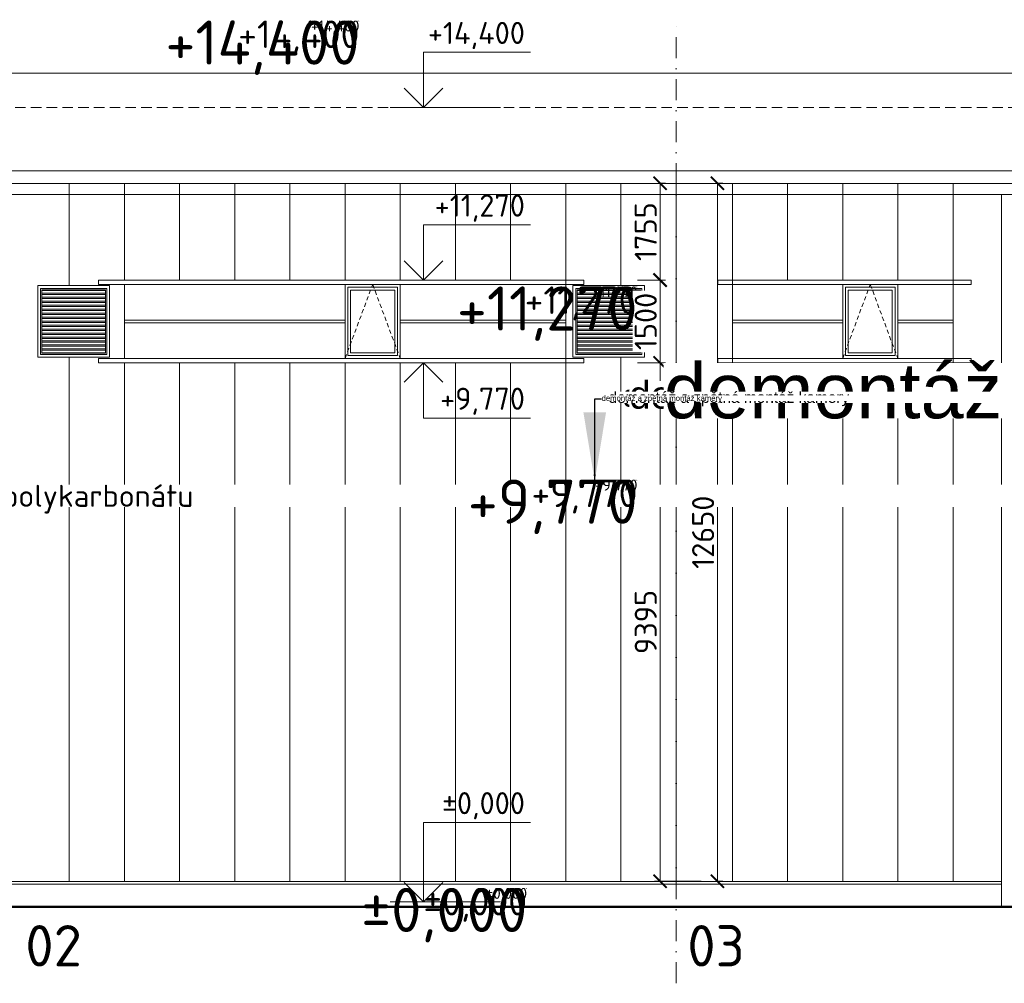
# Model space of a CAD drawing. Header units: millimetres. Extents: x -15830 to 4680139, y -28864 to 2281735.
# Tile 131 of 256: x 226030 to 243879, y 5738 to 23202. Entities that reach past the tile are written whole.
import ezdxf
from ezdxf import colors
from ezdxf.entities.mleader import LeaderData, LeaderLine
from ezdxf.enums import TextEntityAlignment as Align
from ezdxf.math import Vec2, Vec3

# ---------------------------------------------------------------- set-up
doc = ezdxf.new("R2010")
doc.units = ezdxf.units.MM
for name, pattern in [('CARKOVANA', [5, 3, -2]), ('DASHDOT', [25.4, 12.7, -6.35, 0, -6.35]), ('ČÁRKOVANÁ', [19.05, 12.7, -6.35])]:
    doc.linetypes.add(name, pattern=pattern)
for name, color, linetype in [('0 @ 1', 7, 'Continuous'), ('0 @ 10', 7, 'Continuous'), ('0 @ 100', 7, 'Continuous'), ('0 @ 200', 7, 'Continuous'), ('0 @ 250 (1)', 7, 'Continuous'), ('0 @ 250 (2)', 7, 'Continuous'), ('0 @ 400', 7, 'Continuous'), ('0 @ 50 (2)', 7, 'Continuous'), ('0 @ 500', 7, 'Continuous'), ('NWT_UT_ZARIZENI', 4, 'Continuous')]:
    doc.layers.add(name, color=color, linetype=linetype)
doc.styles.add('A99_kota', font='isocpeur.ttf', dxfattribs={"height": 2})
doc.styles.add('A99_popis', font='isocpeur.ttf')
doc.styles.add('ad_popis 100', font='isocpeur.ttf', dxfattribs={"height": 200})
doc.styles.get("Standard").update_dxf_attribs({"font": 'arial.ttf'})
doc.dimstyles.new('A99_kota_200 new', dxfattribs={"dimscale": 200, "dimtxt": 2, "dimasz": 1.2, "dimexe": 0.5, "dimexo": 1.5, "dimgap": 0.3, "dimtad": 1, "dimdec": 0, "dimzin": 3, "dimdsep": 46, "dimtxsty": 'A99_kota', "dimblk": 'ARCHTICK', "dimcen": 2.5, "dimazin": 2, "dimtfac": 0.75, "dimtdec": 0, "dimtmove": 2, "dimatfit": 0, "dimfxl": 0, "dimtolj": 1, "dimtzin": 0, "dimlwd": 5, "dimlwe": 5, "dimarcsym": 0})
pattern_1 = [(180, (101368.95, -561596.75), (-4e-15, -72), []), (180, (101344.95, -561572.75), (-4e-15, -72), [])]

# ---------------------------------------------------------------- blocks, each defined once
blk = doc.blocks.new('*U36')
at = {"color": 0, "linetype": 'ByBlock', "lineweight": -2}
blk.add_line((-3, 0), (7, 0), dxfattribs=at)
for points in [[(0, 0), (0, 7.2), (0, 7.2), (9.7, 7.2)], [(-1.75, 1.75), (0, 0), (1.75, 1.75)]]:
    blk.add_lwpolyline(points, dxfattribs=at)
at = {"color": 0, "linetype": 'ByBlock', "lineweight": -2, "style": 'A99_kota'}
for tag, p in [('VYSKA', (9.2, 9.95)), ('POPIS', (9.2, 6.7))]:
    blk.add_attdef(tag, text='', height=2, dxfattribs=at).set_placement(p, align=Align.TOP_RIGHT)
blk = doc.blocks.new('*U744')
at = {"lineweight": 5}
ref = blk.add_blockref('*U36', (233349, 7213), dxfattribs=dict(at, xscale=200, yscale=200, zscale=200))
ref.add_attrib('VYSKA', '±0,000', dxfattribs={"layer": '0 @ 200', "color": 0, "linetype": 'ByBlock', "lineweight": -2, "height": 400, "style": 'A99_kota'}).set_placement((235189, 9203), align=Align.TOP_RIGHT)
ref = blk.add_blockref('*U36', (233349, 7213), dxfattribs=dict(at, xscale=200, yscale=200, zscale=200))
ref.add_attrib('VYSKA', '±0,000', dxfattribs={"layer": '0 @ 400', "color": 0, "linetype": 'ByBlock', "lineweight": -2, "height": 800, "style": 'A99_kota'}).set_placement((235229, 7468), align=Align.TOP_RIGHT)
ref = blk.add_blockref('*U36', (233349, 7213), dxfattribs=dict(at, xscale=200, yscale=200, zscale=200))
ref.add_attrib('VYSKA', '±0,000', dxfattribs={"layer": '0 @ 100', "color": 0, "linetype": 'ByBlock', "lineweight": -2, "height": 200, "style": 'A99_kota'}).set_placement((235229, 7468), align=Align.TOP_RIGHT)
ref = blk.add_blockref('*U36', (233349, 7213), dxfattribs=dict(at, xscale=200, yscale=200, zscale=200))
ref.add_attrib('VYSKA', '±0,000', dxfattribs={"layer": '0 @ 1', "color": 0, "linetype": 'ByBlock', "lineweight": -2, "height": 2, "style": 'A99_kota'}).set_placement((235229, 7468), align=Align.TOP_RIGHT)
ref = blk.add_blockref('*U36', (233349, 7213), dxfattribs=dict(at, xscale=200, yscale=200, zscale=200))
ref.add_attrib('VYSKA', '±0,000', dxfattribs={"layer": '0 @ 10', "color": 0, "linetype": 'ByBlock', "lineweight": -2, "height": 20, "style": 'A99_kota'}).set_placement((235229, 7468), align=Align.TOP_RIGHT)
ref = blk.add_blockref('*U36', (233349, 7213), dxfattribs=dict(at, xscale=200, yscale=200, zscale=200))
ref.add_attrib('VYSKA', '±0,000', dxfattribs={"layer": '0 @ 250 (1)', "color": 0, "linetype": 'ByBlock', "lineweight": -2, "height": 500, "style": 'A99_kota'}).set_placement((235229, 7468), align=Align.TOP_RIGHT)
ref = blk.add_blockref('*U36', (233349, 7213), dxfattribs=dict(at, xscale=200, yscale=200, zscale=200))
ref.add_attrib('VYSKA', '±0,000', dxfattribs={"layer": '0 @ 250 (2)', "color": 0, "linetype": 'ByBlock', "lineweight": -2, "height": 500, "style": 'A99_kota'}).set_placement((235229, 7468), align=Align.TOP_RIGHT)
blk = doc.blocks.new('*U28')
at = {"color": 0, "linetype": 'ByBlock', "lineweight": -2}
blk.add_line((-3, 0), (7, 0), dxfattribs=at)
for points in [[(0, 0), (0, 5), (0, 5), (9.7, 5)], [(-1.75, 1.75), (0, 0), (1.75, 1.75)]]:
    blk.add_lwpolyline(points, dxfattribs=at)
at = {"color": 0, "linetype": 'ByBlock', "lineweight": -2, "style": 'A99_kota'}
for tag, p in [('VYSKA', (9.2, 7.75)), ('POPIS', (9.2, 4.5))]:
    blk.add_attdef(tag, text='', height=2, dxfattribs=at).set_placement(p, align=Align.TOP_RIGHT)
blk = doc.blocks.new('*U745')
at = {"lineweight": 5}
ref = blk.add_blockref('*U28', (233349, 21612), dxfattribs=dict(at, xscale=200, yscale=200, zscale=200))
ref.add_attrib('VYSKA', '+14,400', dxfattribs={"layer": '0 @ 400', "color": 0, "linetype": 'ByBlock', "lineweight": -2, "height": 800, "style": 'A99_kota'}).set_placement((232189, 23188), align=Align.TOP_RIGHT)
ref = blk.add_blockref('*U28', (233349, 21612), dxfattribs=dict(at, xscale=200, yscale=200, zscale=200))
ref.add_attrib('VYSKA', '+14,400', dxfattribs={"layer": '0 @ 250 (1)', "color": 0, "linetype": 'ByBlock', "lineweight": -2, "height": 500, "style": 'A99_kota'}).set_placement((232189, 23188), align=Align.TOP_RIGHT)
ref = blk.add_blockref('*U28', (233349, 21612), dxfattribs=dict(at, xscale=200, yscale=200, zscale=200))
ref.add_attrib('VYSKA', '+14,400', dxfattribs={"layer": '0 @ 250 (2)', "color": 0, "linetype": 'ByBlock', "lineweight": -2, "height": 500, "style": 'A99_kota'}).set_placement((232189, 23188), align=Align.TOP_RIGHT)
ref = blk.add_blockref('*U28', (233349, 21612), dxfattribs=dict(at, xscale=200, yscale=200, zscale=200))
ref.add_attrib('VYSKA', '+14,400', dxfattribs={"layer": '0 @ 100', "color": 0, "linetype": 'ByBlock', "lineweight": -2, "height": 200, "style": 'A99_kota'}).set_placement((232189, 23188), align=Align.TOP_RIGHT)
ref = blk.add_blockref('*U28', (233349, 21612), dxfattribs=dict(at, xscale=200, yscale=200, zscale=200))
ref.add_attrib('VYSKA', '+14,400', dxfattribs={"layer": '0 @ 10', "color": 0, "linetype": 'ByBlock', "lineweight": -2, "height": 20, "style": 'A99_kota'}).set_placement((232189, 23188), align=Align.TOP_RIGHT)
ref = blk.add_blockref('*U28', (233349, 21612), dxfattribs=dict(at, xscale=200, yscale=200, zscale=200))
ref.add_attrib('VYSKA', '+14,400', dxfattribs={"layer": '0 @ 1', "color": 0, "linetype": 'ByBlock', "lineweight": -2, "height": 2, "style": 'A99_kota'}).set_placement((232189, 23188), align=Align.TOP_RIGHT)
ref = blk.add_blockref('*U28', (233349, 21612), dxfattribs=dict(at, xscale=200, yscale=200, zscale=200))
ref.add_attrib('VYSKA', '+14,400', dxfattribs={"layer": '0 @ 200', "color": 0, "linetype": 'ByBlock', "lineweight": -2, "height": 400, "style": 'A99_kota'}).set_placement((235189, 23162), align=Align.TOP_RIGHT)
blk = doc.blocks.new('*U32')
at = {"color": 0, "linetype": 'ByBlock', "lineweight": -2}
blk.add_line((-3, 0), (7, 0), dxfattribs=at)
for points in [[(-1.75, -1.75), (0, 0), (1.75, -1.75)], [(0, 0), (0, -5), (0, -5), (9.7, -5)]]:
    blk.add_lwpolyline(points, dxfattribs=at)
at = {"color": 0, "linetype": 'ByBlock', "lineweight": -2, "style": 'A99_kota'}
for tag, p in [('VYSKA', (9.2, -2.25)), ('POPIS', (9.2, -5.5))]:
    blk.add_attdef(tag, text='', height=2, dxfattribs=at).set_placement(p, align=Align.TOP_RIGHT)
blk = doc.blocks.new('*U746')
at = {"lineweight": 5}
ref = blk.add_blockref('*U32', (233349, 16983), dxfattribs=dict(at, xscale=200, yscale=200, zscale=200))
ref.add_attrib('VYSKA', '+9,770', dxfattribs={"layer": '0 @ 200', "color": 0, "linetype": 'ByBlock', "lineweight": -2, "height": 400, "style": 'A99_kota'}).set_placement((235189, 16533), align=Align.TOP_RIGHT)
ref = blk.add_blockref('*U32', (233349, 16983), dxfattribs=dict(at, xscale=200, yscale=200, zscale=200))
ref.add_attrib('VYSKA', '+9,770', dxfattribs={"layer": '0 @ 100', "color": 0, "linetype": 'ByBlock', "lineweight": -2, "height": 200, "style": 'A99_kota'}).set_placement((237229, 14868), align=Align.TOP_RIGHT)
ref = blk.add_blockref('*U32', (233349, 16983), dxfattribs=dict(at, xscale=200, yscale=200, zscale=200))
ref.add_attrib('VYSKA', '+9,770', dxfattribs={"layer": '0 @ 1', "color": 0, "linetype": 'ByBlock', "lineweight": -2, "height": 2, "style": 'A99_kota'}).set_placement((237229, 14868), align=Align.TOP_RIGHT)
ref = blk.add_blockref('*U32', (233349, 16983), dxfattribs=dict(at, xscale=200, yscale=200, zscale=200))
ref.add_attrib('VYSKA', '+9,770', dxfattribs={"layer": '0 @ 400', "color": 0, "linetype": 'ByBlock', "lineweight": -2, "height": 800, "style": 'A99_kota'}).set_placement((237229, 14868), align=Align.TOP_RIGHT)
ref = blk.add_blockref('*U32', (233349, 16983), dxfattribs=dict(at, xscale=200, yscale=200, zscale=200))
ref.add_attrib('VYSKA', '+9,770', dxfattribs={"layer": '0 @ 10', "color": 0, "linetype": 'ByBlock', "lineweight": -2, "height": 20, "style": 'A99_kota'}).set_placement((237229, 14868), align=Align.TOP_RIGHT)
ref = blk.add_blockref('*U32', (233349, 16983), dxfattribs=dict(at, xscale=200, yscale=200, zscale=200))
ref.add_attrib('VYSKA', '+9,770', dxfattribs={"layer": '0 @ 250 (1)', "color": 0, "linetype": 'ByBlock', "lineweight": -2, "height": 500, "style": 'A99_kota'}).set_placement((237229, 14868), align=Align.TOP_RIGHT)
ref = blk.add_blockref('*U32', (233349, 16983), dxfattribs=dict(at, xscale=200, yscale=200, zscale=200))
ref.add_attrib('VYSKA', '+9,770', dxfattribs={"layer": '0 @ 250 (2)', "color": 0, "linetype": 'ByBlock', "lineweight": -2, "height": 500, "style": 'A99_kota'}).set_placement((237229, 14868), align=Align.TOP_RIGHT)
blk = doc.blocks.new('*U35')
at = {"color": 0, "linetype": 'ByBlock', "lineweight": -2}
blk.add_line((-3, 0), (7, 0), dxfattribs=at)
for points in [[(0, 0), (0, 5), (0, 5), (9.7, 5)], [(-1.75, 1.75), (0, 0), (1.75, 1.75)]]:
    blk.add_lwpolyline(points, dxfattribs=at)
at = {"color": 0, "linetype": 'ByBlock', "lineweight": -2, "style": 'A99_kota'}
for tag, p in [('VYSKA', (9.2, 7.75)), ('POPIS', (9.2, 4.5))]:
    blk.add_attdef(tag, text='', height=2, dxfattribs=at).set_placement(p, align=Align.TOP_RIGHT)
blk = doc.blocks.new('*U747')
at = {"lineweight": 5}
ref = blk.add_blockref('*U35', (233349, 18483), dxfattribs=dict(at, xscale=200, yscale=200, zscale=200))
ref.add_attrib('VYSKA', '+11,270', dxfattribs={"layer": '0 @ 200', "color": 0, "linetype": 'ByBlock', "lineweight": -2, "height": 400, "style": 'A99_kota'}).set_placement((235189, 20033), align=Align.TOP_RIGHT)
ref = blk.add_blockref('*U35', (233349, 18483), dxfattribs=dict(at, xscale=200, yscale=200, zscale=200))
ref.add_attrib('VYSKA', '+11,270', dxfattribs={"layer": '0 @ 100', "color": 0, "linetype": 'ByBlock', "lineweight": -2, "height": 200, "style": 'A99_kota'}).set_placement((237229, 18368), align=Align.TOP_RIGHT)
ref = blk.add_blockref('*U35', (233349, 18483), dxfattribs=dict(at, xscale=200, yscale=200, zscale=200))
ref.add_attrib('VYSKA', '+11,270', dxfattribs={"layer": '0 @ 1', "color": 0, "linetype": 'ByBlock', "lineweight": -2, "height": 2, "style": 'A99_kota'}).set_placement((237229, 18368), align=Align.TOP_RIGHT)
ref = blk.add_blockref('*U35', (233349, 18483), dxfattribs=dict(at, xscale=200, yscale=200, zscale=200))
ref.add_attrib('VYSKA', '+11,270', dxfattribs={"layer": '0 @ 400', "color": 0, "linetype": 'ByBlock', "lineweight": -2, "height": 800, "style": 'A99_kota'}).set_placement((237229, 18368), align=Align.TOP_RIGHT)
ref = blk.add_blockref('*U35', (233349, 18483), dxfattribs=dict(at, xscale=200, yscale=200, zscale=200))
ref.add_attrib('VYSKA', '+11,270', dxfattribs={"layer": '0 @ 10', "color": 0, "linetype": 'ByBlock', "lineweight": -2, "height": 20, "style": 'A99_kota'}).set_placement((237229, 18368), align=Align.TOP_RIGHT)
ref = blk.add_blockref('*U35', (233349, 18483), dxfattribs=dict(at, xscale=200, yscale=200, zscale=200))
ref.add_attrib('VYSKA', '+11,270', dxfattribs={"layer": '0 @ 250 (1)', "color": 0, "linetype": 'ByBlock', "lineweight": -2, "height": 500, "style": 'A99_kota'}).set_placement((237229, 18368), align=Align.TOP_RIGHT)
ref = blk.add_blockref('*U35', (233349, 18483), dxfattribs=dict(at, xscale=200, yscale=200, zscale=200))
ref.add_attrib('VYSKA', '+11,270', dxfattribs={"layer": '0 @ 250 (2)', "color": 0, "linetype": 'ByBlock', "lineweight": -2, "height": 500, "style": 'A99_kota'}).set_placement((237229, 18368), align=Align.TOP_RIGHT)
blk = doc.blocks.new('_ArchTick')
at = {"color": 0, "linetype": 'ByBlock', "const_width": 0.15}
blk.add_lwpolyline([(-0.5, -0.5), (0.5, 0.5)], dxfattribs=at)
blk = doc.blocks.new('*D371')
at = {"color": 0, "lineweight": 5, "transparency": 16777216}
for p, q in [((237229, 18483), (237739, 18483)), ((237639, 18483), (237639, 16983)), ((237229, 16983), (237739, 16983))]:
    blk.add_line(p, q, dxfattribs=at)
at = {"layer": 'Defpoints', "color": 0, "linetype": 'Continuous', "transparency": 16777216}
for p in [(236929, 18483), (236929, 16983), (237639, 16983)]:
    blk.add_point(p, dxfattribs=at)
at = {"color": 0, "linetype": 'Continuous', "lineweight": 5, "transparency": 16777216, "xscale": 240, "yscale": 240, "zscale": 240}
for p, rotation in [((237639, 18483), 90), ((237639, 16983), 270)]:
    blk.add_blockref('_ArchTick', p, dxfattribs=dict(at, rotation=rotation))
at = {"color": 0, "linetype": 'Continuous', "transparency": 16777216, "insert": (237379, 17733), "char_height": 400, "attachment_point": 5, "rotation": 90, "style": 'A99_kota', "bg_fill": 3, "box_fill_scale": 1.1, "bg_fill_color": 256, "bg_fill_true_color": 13158600, "bg_fill_transparency": 0}
blk.add_mtext('\\A1;1500', dxfattribs=at)
blk = doc.blocks.new('*D372')
at = {"color": 0, "lineweight": 5, "transparency": 16777216}
for p, q in [((237639, 16983), (237739, 16983)), ((237639, 16983), (237639, 7588)), ((238384, 7588), (237539, 7588))]:
    blk.add_line(p, q, dxfattribs=at)
at = {"layer": 'Defpoints', "color": 0, "linetype": 'Continuous', "transparency": 16777216}
for p in [(237639, 16983), (237639, 7588), (238684, 7588)]:
    blk.add_point(p, dxfattribs=at)
at = {"color": 0, "linetype": 'Continuous', "lineweight": 5, "transparency": 16777216, "xscale": 240, "yscale": 240, "zscale": 240}
for p, rotation in [((237639, 16983), 90), ((237639, 7588), 270)]:
    blk.add_blockref('_ArchTick', p, dxfattribs=dict(at, rotation=rotation))
at = {"color": 0, "linetype": 'Continuous', "transparency": 16777216, "insert": (237379, 12286), "char_height": 400, "attachment_point": 5, "rotation": 90, "style": 'A99_kota', "bg_fill": 3, "box_fill_scale": 1.1, "bg_fill_color": 256, "bg_fill_true_color": 13158600, "bg_fill_transparency": 0}
blk.add_mtext('\\A1;9395', dxfattribs=at)
blk = doc.blocks.new('*D373')
at = {"color": 0, "lineweight": 5, "transparency": 16777216}
for p, q in [((237639, 20238), (237739, 20238)), ((237639, 18483), (237639, 20238)), ((237639, 18483), (237739, 18483))]:
    blk.add_line(p, q, dxfattribs=at)
at = {"layer": 'Defpoints', "color": 0, "linetype": 'Continuous', "transparency": 16777216}
for p in [(237639, 20238), (237639, 20238), (237639, 18483)]:
    blk.add_point(p, dxfattribs=at)
at = {"color": 0, "linetype": 'Continuous', "lineweight": 5, "transparency": 16777216, "xscale": 240, "yscale": 240, "zscale": 240}
for p, rotation in [((237639, 20238), 90), ((237639, 18483), 270)]:
    blk.add_blockref('_ArchTick', p, dxfattribs=dict(at, rotation=rotation))
at = {"color": 0, "linetype": 'Continuous', "transparency": 16777216, "insert": (237379, 19361), "char_height": 400, "attachment_point": 5, "rotation": 90, "style": 'A99_kota', "bg_fill": 3, "box_fill_scale": 1.1, "bg_fill_color": 256, "bg_fill_true_color": 13158600, "bg_fill_transparency": 0}
blk.add_mtext('\\A1;1755', dxfattribs=at)
blk = doc.blocks.new('*D374')
at = {"color": 0, "lineweight": 5, "transparency": 16777216}
for p, q in [((238679, 20238), (238779, 20238)), ((238679, 7588), (238679, 20238)), ((238679, 7588), (238779, 7588))]:
    blk.add_line(p, q, dxfattribs=at)
at = {"layer": 'Defpoints', "color": 0, "linetype": 'Continuous', "transparency": 16777216}
for p in [(238679, 20238), (238679, 20238), (238679, 7588)]:
    blk.add_point(p, dxfattribs=at)
at = {"color": 0, "linetype": 'Continuous', "lineweight": 5, "transparency": 16777216, "xscale": 240, "yscale": 240, "zscale": 240}
for p, rotation in [((238679, 20238), 90), ((238679, 7588), 270)]:
    blk.add_blockref('_ArchTick', p, dxfattribs=dict(at, rotation=rotation))
at = {"color": 0, "linetype": 'Continuous', "transparency": 16777216, "insert": (238419, 13913), "char_height": 400, "attachment_point": 5, "rotation": 90, "style": 'A99_kota', "bg_fill": 3, "box_fill_scale": 1.1, "bg_fill_color": 256, "bg_fill_true_color": 13158600, "bg_fill_transparency": 0}
blk.add_mtext('\\A1;12650', dxfattribs=at)
blk = doc.blocks.new('*U901')
at = {"layer": '0 @ 200', "lineweight": 5}
ml = blk.add_multileader_mtext('Standard', dxfattribs=at)
ml.set_content('{\\W1;demontáž a zpětná montáž kamery}', color=256)
ml.set_leader_properties(color=256, linetype='ByLayer', lineweight=-1)
ml.build(insert=Vec2(0, 0))
ml.multileader.update_dxf_attribs({"dogleg_length": 250, "arrow_head_size": 500, "scale": 200})
ctx = ml.context
ctx.base_point, ctx.scale, ctx.char_height, ctx.arrow_head_size, ctx.landing_gap_size, ctx.plane_origin = Vec3(236704, 16328), 200, 400, 500, 250, Vec3(231864, 14712)
notes = []
notes.append((ctx, [(1, (1, 1, 0), (236454, 16328), (1, 0), 250, [(0, [(236454, 14838), (236454, 16328)], 0, [])])]))
ctx.mtext.insert, ctx.mtext.width, ctx.mtext.flow_direction = Vec3(236954, 16588), 8653.47, 5
ctx.mtext.has_bg_fill, ctx.mtext.bg_color, ctx.mtext.bg_scale_factor, ctx.mtext.bg_transparency, ctx.mtext.use_window_bg_color = 1, -1073741824, 1, 0, 1
for ctx, leaders in notes:
    for number, flags, end, landing, length, lines in leaders:
        leader = LeaderData()
        leader.index, (leader.has_last_leader_line, leader.has_dogleg_vector, leader.attachment_direction) = number, flags
        leader.last_leader_point, leader.dogleg_vector, leader.dogleg_length = Vec3(end), Vec3(landing), length
        for number, points, colour, breaks in lines:
            line = LeaderLine()
            line.index, line.vertices, line.color, line.breaks = number, Vec3.list(points), colors.encode_raw_color(colour), breaks
            leader.lines.append(line)
        ctx.leaders.append(leader)
at = {"layer": '0 @ 250 (1)', "lineweight": 5}
ml = blk.add_multileader_mtext('Standard', dxfattribs=at)
ml.set_content('{\\W1;demontáž a zpětná montáž kamery}', color=256)
ml.set_leader_properties(color=256, linetype='ByLayer', lineweight=-1)
ml.build(insert=Vec2(0, 0))
ml.multileader.update_dxf_attribs({"dogleg_length": 250, "arrow_head_size": 625, "scale": 250})
ctx = ml.context
ctx.base_point, ctx.scale, ctx.char_height, ctx.arrow_head_size, ctx.landing_gap_size, ctx.plane_origin = Vec3(236766, 16328), 250, 500, 625, 312, Vec3(231864, 14712)
notes = []
notes.append((ctx, [(1, (1, 1, 0), (236454, 16328), (1, 0), 312, [(0, [(236454, 14838), (236454, 16328)], 0, [])])]))
ctx.mtext.insert, ctx.mtext.width, ctx.mtext.flow_direction = Vec3(237079, 16653), 8653.47, 5
ctx.mtext.has_bg_fill, ctx.mtext.bg_color, ctx.mtext.bg_scale_factor, ctx.mtext.bg_transparency, ctx.mtext.use_window_bg_color = 1, -1073741824, 1, 0, 1
for ctx, leaders in notes:
    for number, flags, end, landing, length, lines in leaders:
        leader = LeaderData()
        leader.index, (leader.has_last_leader_line, leader.has_dogleg_vector, leader.attachment_direction) = number, flags
        leader.last_leader_point, leader.dogleg_vector, leader.dogleg_length = Vec3(end), Vec3(landing), length
        for number, points, colour, breaks in lines:
            line = LeaderLine()
            line.index, line.vertices, line.color, line.breaks = number, Vec3.list(points), colors.encode_raw_color(colour), breaks
            leader.lines.append(line)
        ctx.leaders.append(leader)
at = {"layer": '0 @ 500', "lineweight": 5}
ml = blk.add_multileader_mtext('Standard', dxfattribs=at)
ml.set_content('{\\W1;demontáž a zpětná montáž kamery}', color=256)
ml.set_leader_properties(color=256, linetype='ByLayer', lineweight=-1)
ml.build(insert=Vec2(0, 0))
ml.multileader.update_dxf_attribs({"dogleg_length": 250, "arrow_head_size": 1250, "scale": 500})
ctx = ml.context
ctx.base_point, ctx.scale, ctx.char_height, ctx.arrow_head_size, ctx.landing_gap_size, ctx.plane_origin = Vec3(237079, 16328), 500, 1000, 1250, 625, Vec3(231864, 14712)
notes = []
notes.append((ctx, [(1, (1, 1, 0), (236454, 16328), (1, 0), 625, [(0, [(236454, 14838), (236454, 16328)], 0, [])])]))
ctx.mtext.insert, ctx.mtext.width, ctx.mtext.flow_direction = Vec3(237704, 16978), 8653.47, 5
ctx.mtext.has_bg_fill, ctx.mtext.bg_color, ctx.mtext.bg_scale_factor, ctx.mtext.bg_transparency, ctx.mtext.use_window_bg_color = 1, -1073741824, 1, 0, 1
for ctx, leaders in notes:
    for number, flags, end, landing, length, lines in leaders:
        leader = LeaderData()
        leader.index, (leader.has_last_leader_line, leader.has_dogleg_vector, leader.attachment_direction) = number, flags
        leader.last_leader_point, leader.dogleg_vector, leader.dogleg_length = Vec3(end), Vec3(landing), length
        for number, points, colour, breaks in lines:
            line = LeaderLine()
            line.index, line.vertices, line.color, line.breaks = number, Vec3.list(points), colors.encode_raw_color(colour), breaks
            leader.lines.append(line)
        ctx.leaders.append(leader)
at = {"layer": '0 @ 1', "lineweight": 5}
ml = blk.add_multileader_mtext('Standard', dxfattribs=at)
ml.set_content('{\\W1;demontáž a zpětná montáž kamery}', color=256)
ml.set_leader_properties(color=256, linetype='ByLayer', lineweight=-1)
ml.build(insert=Vec2(0, 0))
ml.multileader.update_dxf_attribs({"dogleg_length": 250, "arrow_head_size": 2.5})
ctx = ml.context
ctx.base_point, ctx.char_height, ctx.arrow_head_size, ctx.landing_gap_size, ctx.plane_origin = Vec3(236455, 16328), 2, 2.5, 1.25, Vec3(231864, 14712)
notes = []
notes.append((ctx, [(1, (1, 1, 0), (236454, 16328), (1, 0), 1.25, [(0, [(236454, 14838), (236454, 16328)], 0, [])])]))
ctx.mtext.insert, ctx.mtext.width, ctx.mtext.flow_direction = Vec3(236456, 16330), 8653.47, 5
ctx.mtext.has_bg_fill, ctx.mtext.bg_color, ctx.mtext.bg_scale_factor, ctx.mtext.bg_transparency, ctx.mtext.use_window_bg_color = 1, -1073741824, 1, 0, 1
for ctx, leaders in notes:
    for number, flags, end, landing, length, lines in leaders:
        leader = LeaderData()
        leader.index, (leader.has_last_leader_line, leader.has_dogleg_vector, leader.attachment_direction) = number, flags
        leader.last_leader_point, leader.dogleg_vector, leader.dogleg_length = Vec3(end), Vec3(landing), length
        for number, points, colour, breaks in lines:
            line = LeaderLine()
            line.index, line.vertices, line.color, line.breaks = number, Vec3.list(points), colors.encode_raw_color(colour), breaks
            leader.lines.append(line)
        ctx.leaders.append(leader)
at = {"layer": '0 @ 100', "lineweight": 5}
ml = blk.add_multileader_mtext('Standard', dxfattribs=at)
ml.set_content('{\\W1;demontáž a zpětná montáž kamery}', color=256)
ml.set_leader_properties(color=256, linetype='ByLayer', lineweight=-1)
ml.build(insert=Vec2(0, 0))
ml.multileader.update_dxf_attribs({"dogleg_length": 250, "arrow_head_size": 250, "scale": 100})
ctx = ml.context
ctx.base_point, ctx.scale, ctx.char_height, ctx.arrow_head_size, ctx.landing_gap_size, ctx.plane_origin = Vec3(236579, 16328), 100, 200, 250, 125, Vec3(231864, 14712)
notes = []
notes.append((ctx, [(1, (1, 1, 0), (236454, 16328), (1, 0), 125, [(0, [(236454, 14838), (236454, 16328)], 0, [])])]))
ctx.mtext.insert, ctx.mtext.width, ctx.mtext.flow_direction = Vec3(236704, 16458), 8653.47, 5
ctx.mtext.has_bg_fill, ctx.mtext.bg_color, ctx.mtext.bg_scale_factor, ctx.mtext.bg_transparency, ctx.mtext.use_window_bg_color = 1, -1073741824, 1, 0, 1
for ctx, leaders in notes:
    for number, flags, end, landing, length, lines in leaders:
        leader = LeaderData()
        leader.index, (leader.has_last_leader_line, leader.has_dogleg_vector, leader.attachment_direction) = number, flags
        leader.last_leader_point, leader.dogleg_vector, leader.dogleg_length = Vec3(end), Vec3(landing), length
        for number, points, colour, breaks in lines:
            line = LeaderLine()
            line.index, line.vertices, line.color, line.breaks = number, Vec3.list(points), colors.encode_raw_color(colour), breaks
            leader.lines.append(line)
        ctx.leaders.append(leader)
at = {"layer": '0 @ 50 (2)', "lineweight": 5}
ml = blk.add_multileader_mtext('Standard', dxfattribs=at)
ml.set_content('{\\W1;demontáž a zpětná montáž kamery}', color=256)
ml.set_leader_properties(color=256, linetype='ByLayer', lineweight=-1)
ml.build(insert=Vec2(0, 0))
ml.multileader.update_dxf_attribs({"dogleg_length": 250, "arrow_head_size": 125, "scale": 50})
ctx = ml.context
ctx.base_point, ctx.scale, ctx.char_height, ctx.arrow_head_size, ctx.landing_gap_size, ctx.plane_origin = Vec3(236516, 16328), 50, 100, 125, 62.5, Vec3(231864, 14712)
notes = []
notes.append((ctx, [(1, (1, 1, 0), (236454, 16328), (1, 0), 62.5, [(0, [(236454, 14838), (236454, 16328)], 0, [])])]))
ctx.mtext.insert, ctx.mtext.width, ctx.mtext.flow_direction = Vec3(236579, 16393), 8653.47, 5
ctx.mtext.has_bg_fill, ctx.mtext.bg_color, ctx.mtext.bg_scale_factor, ctx.mtext.bg_transparency, ctx.mtext.use_window_bg_color = 1, -1073741824, 1, 0, 1
for ctx, leaders in notes:
    for number, flags, end, landing, length, lines in leaders:
        leader = LeaderData()
        leader.index, (leader.has_last_leader_line, leader.has_dogleg_vector, leader.attachment_direction) = number, flags
        leader.last_leader_point, leader.dogleg_vector, leader.dogleg_length = Vec3(end), Vec3(landing), length
        for number, points, colour, breaks in lines:
            line = LeaderLine()
            line.index, line.vertices, line.color, line.breaks = number, Vec3.list(points), colors.encode_raw_color(colour), breaks
            leader.lines.append(line)
        ctx.leaders.append(leader)

msp = doc.modelspace()

# ---------------------------------------------------------------- hatches: boundary and pattern name
at = {"linetype": 'Continuous', "lineweight": 5, "transparency": 33554562}
h = msp.add_hatch(dxfattribs=at)
h.set_pattern_fill('ZDIVO-OBECNE', color=256, scale=24, angle=135)
h.set_pattern_definition(pattern_1)
h.paths.add_polyline_path([(227584.95, 18309.252), (226432.95, 18309.252), (226432.95, 17157.252), (227584.95, 17157.252)])
h = msp.add_hatch(dxfattribs=at)
h.set_pattern_fill('ZDIVO-OBECNE', color=256, scale=24, angle=135)
h.set_pattern_definition(pattern_1)
h.paths.add_polyline_path([(236132.95, 18309.252), (237284.95, 18309.252), (237284.95, 17157.252), (236132.95, 17157.252)])

# ---------------------------------------------------------------- linework, layer by layer
at = {"lineweight": 5, "ltscale": 2}
for p, q in [((226928.95, 20233.252), (226928.95, 18383.252)), ((227928.95, 20233.252), (227928.95, 18483.252)), ((228928.95, 20233.252), (228928.95, 18483.252)), ((229928.95, 20233.252), (229928.95, 18483.252)), ((230928.95, 20233.252), (230928.95, 18483.252)), ((231928.95, 20233.252), (231928.95, 18483.252)), ((232928.95, 20233.252), (232928.95, 18483.252)), ((233928.95, 20233.252), (233928.95, 18483.252)), ((234928.95, 20233.252), (234928.95, 18483.252)), ((235928.95, 20233.252), (235928.95, 7583.252)), ((236928.95, 20233.252), (236928.95, 18383.252)), ((237928.95, 20233.252), (237928.95, 7583.252)), ((238948.95, 20233.252), (238948.95, 7583.252)), ((239948.95, 20233.252), (239948.95, 18483.252)), ((240948.95, 20233.252), (240948.95, 18483.252)), ((241948.95, 20233.252), (241948.95, 18483.252)), ((242948.95, 20233.252), (242948.95, 7583.252)), ((226928.95, 17083.252), (226928.95, 7583.252)), ((227928.95, 16983.252), (227928.95, 7583.252)), ((228928.95, 16983.252), (228928.95, 7583.252)), ((229928.95, 16983.252), (229928.95, 7583.252)), ((230928.95, 16983.252), (230928.95, 7583.252)), ((231928.95, 16983.252), (231928.95, 7583.252)), ((232928.95, 16983.252), (232928.95, 7583.252)), ((233928.95, 16983.252), (233928.95, 7583.252)), ((234928.95, 16983.252), (234928.95, 7583.252)), ((236928.95, 17083.252), (236928.95, 7583.252)), ((239948.95, 16983.252), (239948.95, 7583.252)), ((240948.95, 16983.252), (240948.95, 7583.252)), ((241948.95, 16983.252), (241948.95, 7583.252))]:
    msp.add_line(p, q, dxfattribs=at)
at = {"lineweight": 9}
msp.add_line((243828.95, 7583.252), (213353.95, 7583.252), dxfattribs=at)
at = {"lineweight": 50}
msp.add_line((379153.95, 7123.252), (210458.95, 7123.252), dxfattribs=at)
at = {"linetype": 'DASHDOT', "lineweight": 9, "ltscale": 30}
msp.add_lwpolyline([(237928.95, 5738.252), (237928.95, 23198.252)], dxfattribs=at)
at = {"linetype": 'Continuous', "lineweight": 5}
for points in [[(302848.95, 20463.252), (302848.95, 22233.252), (220803.95, 22233.252), (220803.95, 20463.252)], [(243828.95, 20033.252), (244028.95, 20033.252), (244028.95, 7123.252), (243828.95, 7123.252)], [(227458.95, 18483.252), (236258.95, 18483.252), (236258.95, 18403.252), (227458.95, 18403.252)], [(231928.95, 18403.252), (232928.95, 18403.252), (232928.95, 17063.252), (231928.95, 17063.252)], [(238683.95, 18403.252), (243278.95, 18403.252), (243278.95, 18483.252), (238683.95, 18483.252)], [(238948.95, 18483.252), (242948.95, 18483.252), (242948.95, 16983.252), (238948.95, 16983.252)], [(240948.95, 18403.252), (241948.95, 18403.252), (241948.95, 17063.252), (240948.95, 17063.252)], [(227658.95, 18383.252), (226358.95, 18383.252), (226358.95, 17083.252), (227658.95, 17083.252)], [(227608.95, 18333.252), (227608.95, 17133.252), (226408.95, 17133.252), (226408.95, 18333.252)], [(227584.95, 18309.252), (227584.95, 17157.252), (226432.95, 17157.252), (226432.95, 18309.252)], [(231978.95, 18353.252), (232878.95, 18353.252), (232878.95, 17113.252), (231978.95, 17113.252)], [(232028.95, 18303.252), (232828.95, 18303.252), (232828.95, 17163.252), (232028.95, 17163.252)], [(236058.95, 18383.252), (237358.95, 18383.252), (237358.95, 17083.252), (236058.95, 17083.252)], [(236108.95, 18333.252), (236108.95, 17133.252), (237308.95, 17133.252), (237308.95, 18333.252)], [(236132.95, 18309.252), (236132.95, 17157.252), (237284.95, 17157.252), (237284.95, 18309.252)], [(240998.95, 18353.252), (241898.95, 18353.252), (241898.95, 17113.252), (240998.95, 17113.252)], [(241048.95, 18303.252), (241848.95, 18303.252), (241848.95, 17163.252), (241048.95, 17163.252)], [(227928.95, 17758.252), (231928.95, 17758.252), (231928.95, 17708.252), (227928.95, 17708.252)], [(235928.95, 17758.252), (232928.95, 17758.252), (232928.95, 17708.252), (235928.95, 17708.252)], [(238948.95, 17758.252), (240948.95, 17758.252), (240948.95, 17708.252), (238948.95, 17708.252)], [(242948.95, 17758.252), (241948.95, 17758.252), (241948.95, 17708.252), (242948.95, 17708.252)], [(227458.95, 17063.252), (236258.95, 17063.252), (236258.95, 16983.252), (227458.95, 16983.252)], [(238683.95, 17063.252), (243278.95, 17063.252), (243278.95, 16983.252), (238683.95, 16983.252)], [(236509.635, 14779.817), (236398.266, 14668.448), (236668.734, 14397.98), (236780.103, 14509.349)]]:
    msp.add_lwpolyline(points, close=True, dxfattribs=at)
at = {"linetype": 'ČÁRKOVANÁ', "lineweight": 18, "ltscale": 15}
msp.add_lwpolyline([(220803.95, 21613.252), (302848.95, 21603.619)], dxfattribs=at)
at = {"lineweight": 18}
msp.add_lwpolyline([(352928.95, 20233.252), (213388.95, 20233.252)], dxfattribs=at)
at = {"linetype": 'Continuous', "lineweight": 9}
msp.add_lwpolyline([(329207.611, 20033.252), (213388.95, 20033.252)], dxfattribs=at)
at = {"linetype": 'Continuous', "lineweight": 5}
for points in [[(227928.95, 18483.252), (235928.95, 18483.252), (235928.95, 16983.252), (227928.95, 16983.252)], [(227928.95, 18403.252), (227928.95, 17063.252)], [(236453.95, 14393.252), (236453.95, 14854.133)], [(236453.95, 14393.252), (236453.95, 14854.133)]]:
    msp.add_lwpolyline(points, dxfattribs=at)
at = {"linetype": 'CARKOVANA', "lineweight": 5, "ltscale": 25}
for points in [[(231928.95, 17063.252), (232428.95, 18403.252), (232928.95, 17063.252)], [(240948.95, 17063.252), (241448.95, 18403.252), (241948.95, 17063.252)]]:
    msp.add_lwpolyline(points, dxfattribs=at)
at = {"lineweight": 9}
for points in [[(213353.95, 7583.252), (243828.95, 7583.252)], [(213353.95, 7533.252), (243828.95, 7533.252)]]:
    msp.add_lwpolyline(points, dxfattribs=at)
at = {"linetype": 'Continuous', "lineweight": 5}
msp.add_circle((236453.95, 14724.133), 45, dxfattribs=at)
msp.add_circle((236453.95, 14724.133), 45, dxfattribs=at)

# ---------------------------------------------------------------- block references
at = {"layer": 'NWT_UT_ZARIZENI'}
for name in ['*U745', '*U747', '*U746', '*U744']:
    msp.add_blockref(name, (0, 0), dxfattribs=at)

# ---------------------------------------------------------------- texts
at = {"color": 1, "lineweight": 0, "char_height": 750, "attachment_point": 1, "style": 'ad_popis 100', "bg_fill": 3, "box_fill_scale": 1, "bg_fill_color": 256, "bg_fill_transparency": 0}
for s, insert in [('02', (226131.45, 6793.252)), ('03', (238131.45, 6793.252))]:
    msp.add_mtext_dynamic_manual_height_columns(s, width=832.5, gutter_width=1000, heights=[0], dxfattribs=dict(at, insert=insert))

# ---------------------------------------------------------------- next in the draw order: dimensions: what is measured, and where the dimension line sits
at = {"layer": '0 @ 200', "linetype": 'Continuous'}
dim = msp.add_linear_dim(base=(237638.95, 16983.252), p1=(236928.95, 18483.252), p2=(236928.95, 16983.252), angle=90, dimstyle='A99_kota_200 new', override={"dimscale": 200, "dimtix": 1, "dimtofl": 1, "dimtmove": 2, "dimatfit": 0, "dimfxl": 15, "dimtfill": 1}, dxfattribs=at)
dim.commit()
dim.dimension.update_dxf_attribs({"geometry": '*D371', "text_midpoint": (237378.95, 17733.252)})

# ---------------------------------------------------------------- next in the draw order: dimensions: what is measured, and where the dimension line sits
for base, p1, p2, picture, middle in [((237638.95, 20238.252), (237638.95, 18483.252), (237638.95, 20238.252), '*D373', (237378.95, 19360.752)), ((237638.95, 7588.252), (237638.95, 16983.252), (238683.95, 7588.252), '*D372', (237378.95, 12285.752))]:
    dim = msp.add_linear_dim(base=base, p1=p1, p2=p2, angle=90, dimstyle='A99_kota_200 new', override={"dimscale": 200, "dimtix": 1, "dimtofl": 1, "dimtmove": 2, "dimatfit": 0, "dimfxl": 15, "dimtfill": 1}, dxfattribs=at)
    dim.commit()
    dim.dimension.update_dxf_attribs({"geometry": picture, "text_midpoint": middle})

# ---------------------------------------------------------------- next in the draw order: dimensions: what is measured, and where the dimension line sits
dim = msp.add_linear_dim(base=(238678.95, 20238.252), p1=(238678.95, 7588.252), p2=(238678.95, 20238.252), angle=90, dimstyle='A99_kota_200 new', override={"dimscale": 200, "dimtix": 1, "dimtofl": 1, "dimtmove": 2, "dimatfit": 0, "dimfxl": 15, "dimtfill": 1}, dxfattribs=at)
dim.commit()
dim.dimension.update_dxf_attribs({"geometry": '*D374', "text_midpoint": (238418.95, 13913.252)})

# ---------------------------------------------------------------- next in the draw order: leaders
at = {"layer": '0 @ 200', "lineweight": 9}
ml = msp.add_multileader_mtext('Standard', dxfattribs=at)
ml.set_content('\\A1;{\\C256;demontáž pásového prosvětlení z polykarbonátu}', color=1, style='A99_popis')
ml.set_leader_properties(color=256, linetype='ByLayer', lineweight=-1)
ml.build(insert=Vec2(0, 0))
ml.multileader.update_dxf_attribs({"dogleg_length": 1, "arrow_head_size": 300, "scale": 200})
ctx = ml.context
ctx.base_point, ctx.scale, ctx.char_height, ctx.arrow_head_size, ctx.landing_gap_size, ctx.plane_origin = Vec3(216853.95, 14513.252), 200, 400, 300, 250, Vec3(209948.95, 3182.228)
notes = []
notes.append((ctx, [(0, (1, 1, 0), (216268.95, 14513.252), (1, 0), 585, [(0, [(216268.95, 17203.252)], 0, [])])]))
ctx.mtext.insert, ctx.mtext.width, ctx.mtext.flow_direction = Vec3(217103.95, 14773.252), 7125, 5
ctx.mtext.has_bg_fill, ctx.mtext.bg_color, ctx.mtext.bg_scale_factor, ctx.mtext.bg_transparency, ctx.mtext.use_window_bg_color = 1, -1073741824, 1, 0, 1
for ctx, leaders in notes:
    for number, flags, end, landing, length, lines in leaders:
        leader = LeaderData()
        leader.index, (leader.has_last_leader_line, leader.has_dogleg_vector, leader.attachment_direction) = number, flags
        leader.last_leader_point, leader.dogleg_vector, leader.dogleg_length = Vec3(end), Vec3(landing), length
        for number, points, colour, breaks in lines:
            line = LeaderLine()
            line.index, line.vertices, line.color, line.breaks = number, Vec3.list(points), colors.encode_raw_color(colour), breaks
            leader.lines.append(line)
        ctx.leaders.append(leader)

# ---------------------------------------------------------------- next in the draw order: block references
msp.add_blockref('*U901', (0, 0))

doc.saveas('drawing.dxf')
